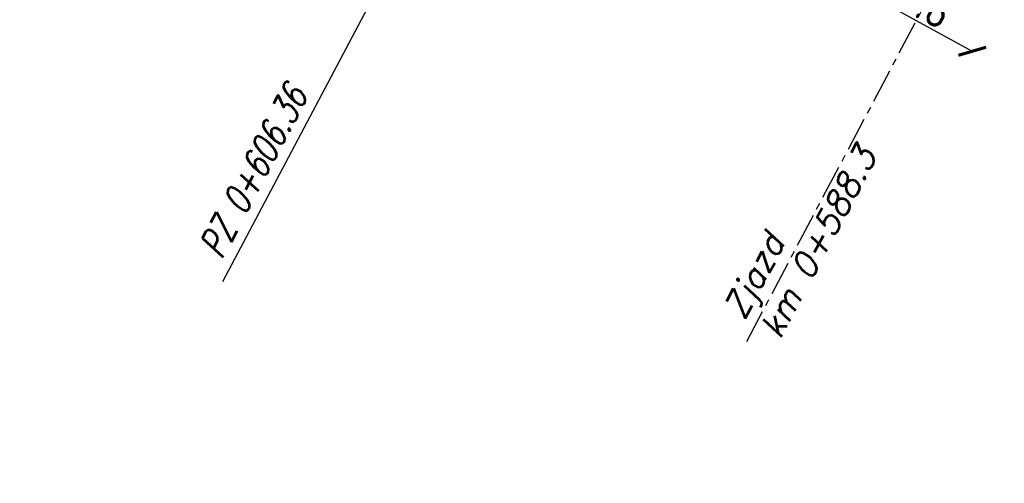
# Model space of a CAD drawing. Header units: metres. Extents: x 8431043 to 8456388, y 5766167 to 5771876.
# Tile 20 of 29: x 8433906 to 8433942, y 5770357 to 5770374. Entities that reach past the tile are written whole.
import ezdxf

# ---------------------------------------------------------------- set-up
doc = ezdxf.new("R2010")
doc.units = ezdxf.units.M
doc.linetypes.add('CENTER', pattern=[2, 1.25, -0.25, 0.25, -0.25])
doc.linetypes.add('CIĄGŁA', pattern=[0])
doc.layers.add('brud', color=255, linetype='CIĄGŁA', lineweight=30)
doc.layers.add('WYMIARY', color=253, linetype='Continuous', lineweight=13)
for name, color, linetype in [('C-DROGI-SYTUACJA-ETYKIETY', 1, 'Continuous'), ('S-5_opis_pkt_geometrycznych', 20, 'Continuous'), ('S-5_opis_Zjazd_ist_L', 7, 'Continuous')]:
    doc.layers.add(name, color=color, linetype=linetype)
doc.styles.add('! rom po 1.8mm', font='romans.shx', dxfattribs={"width": 0.75, "oblique": 15})
doc.styles.add('! romans poch 1.8 mm szer 1', font='romans.shx', dxfattribs={"oblique": 15, "height": 1.8})
doc.styles.add('ISOCP', font='geniso.shx')
doc.styles.add('własny_500', font='isocp.shx', dxfattribs={"width": 0.9, "height": 1.2})
doc.dimstyles.new('kopia własny 500', dxfattribs={"dimtxt": 1.2, "dimasz": 0.8, "dimexe": 0.1795, "dimexo": 0.0625, "dimgap": 0.09, "dimtad": 3, "dimdec": 1, "dimzin": 0, "dimdsep": 46, "dimtxsty": 'własny_500', "dimblk": 'ARCHTICK', "dimcen": 0.09, "dimaunit": 2, "dimadec": 4, "dimazin": 0, "dimtfac": 1, "dimtdec": 1, "dimtofl": 0, "dimtmove": 2, "dimatfit": 3, "dimldrblk": 'ARCHTICK', "dimfxl": 1, "dimtolj": 1, "dimtzin": 0, "dimarcsym": 0})

# ---------------------------------------------------------------- blocks, each defined once
blk = doc.blocks.new('_ARCHTICK')
at = {"color": 0, "linetype": 'ByBlock', "const_width": 0.15}
blk.add_lwpolyline([(-0.5, -0.5), (0.5, 0.5)], dxfattribs=at)
blk = doc.blocks.new('*D72')
at = {"layer": 'Defpoints', "color": 0, "transparency": 16777216}
for p in [(8433937.918, 5770376.806), (8433942.088, 5770374.516), (8433941.181, 5770372.865)]:
    blk.add_point(p, dxfattribs=at)
at = {"layer": 'WYMIARY', "color": 0, "lineweight": -2, "transparency": 16777216}
blk.add_line((8433937.011, 5770375.155), (8433941.181, 5770372.865), dxfattribs=at)
at = {"layer": 'WYMIARY', "color": 0, "lineweight": -2, "transparency": 16777216, "xscale": 0.75, "yscale": 0.75, "zscale": 0.75}
for p, rotation in [((8433937.011, 5770375.155), 151.2252753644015), ((8433941.181, 5770372.865), 331.2252753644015)]:
    blk.add_blockref('_ARCHTICK', p, dxfattribs=dict(at, rotation=rotation))
at = {"layer": 'WYMIARY', "color": 0, "transparency": 16777216, "insert": (8433939.44, 5770374.637), "char_height": 1.25, "attachment_point": 5, "rotation": 331.2253, "style": 'ISOCP'}
blk.add_mtext('\\A1;4.8', dxfattribs=at)
blk = doc.blocks.new('*D74')
at = {"layer": 'Defpoints', "color": 0, "transparency": 16777216}
for p in [(8434749.828, 5771876.32), (8434750.943, 5771875.576), (8432377.706, 5768319.94)]:
    blk.add_point(p, dxfattribs=at)
at = {"layer": 'WYMIARY', "color": 0, "lineweight": -2, "transparency": 16777216}
blk.add_line((8432378.821, 5768319.196), (8434750.943, 5771875.576), dxfattribs=at)
at = {"layer": 'WYMIARY', "color": 0, "lineweight": -2, "transparency": 16777216, "xscale": 0.75, "yscale": 0.75, "zscale": 0.75}
for p, rotation in [((8434750.943, 5771875.576), 56.2965312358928), ((8432378.821, 5768319.196), 236.2965312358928)]:
    blk.add_blockref('_ARCHTICK', p, dxfattribs=dict(at, rotation=rotation))
at = {"layer": 'WYMIARY', "color": 0, "transparency": 16777216, "insert": (8433564.287, 5770097.783), "char_height": 1.25, "attachment_point": 5, "rotation": 56.2965, "style": 'ISOCP'}
blk.add_mtext('\\A1;4274.9', dxfattribs=at)
blk = doc.blocks.new('dfff')
at = {"layer": 'S-5_opis_pkt_geometrycznych', "color": 20, "linetype": 'Continuous', "lineweight": -3}
blk.add_line((8433913.639, 5770364.397), (8433925.145, 5770386.164), dxfattribs=at)
at = {"layer": 'S-5_opis_pkt_geometrycznych', "color": 20, "linetype": 'Continuous', "lineweight": -3, "insert": (8433915.905, 5770371.698), "char_height": 1, "attachment_point": 3, "rotation": 62.1382, "style": '! rom po 1.8mm'}
blk.add_mtext('{\\C256;PZ 0+606.36}', dxfattribs=at)
blk = doc.blocks.new('dfggg')
at = {"layer": 'S-5_opis_Zjazd_ist_L', "color": 1, "linetype": 'CENTER', "lineweight": -3}
blk.add_line((8433940.005, 5770375.665), (8433932.774, 5770361.987), dxfattribs=at)
at = {"layer": 'S-5_opis_Zjazd_ist_L', "color": 1, "linetype": 'Continuous', "lineweight": -3, "insert": (8433933.049, 5770362.8), "char_height": 0.9, "attachment_point": 4, "rotation": 62.1382, "style": '! romans poch 1.8 mm szer 1'}
blk.add_mtext('Zjazd\\Pkm 0+588.3', dxfattribs=at)

msp = doc.modelspace()

# ---------------------------------------------------------------- block references
at = {"layer": 'brud', "color": 4, "lineweight": 35}
msp.add_blockref('dfff', (0, 0), dxfattribs=at)
at = {"layer": 'C-DROGI-SYTUACJA-ETYKIETY'}
msp.add_blockref('dfggg', (0, 0), dxfattribs=at)

# ---------------------------------------------------------------- dimensions: what is measured, and where the dimension line sits
at = {"layer": 'WYMIARY', "color": 5}
for p1, p2, distance, picture, middle in [((8432377.706, 5768319.94), (8434749.828, 5771876.32), -1.34, '*D74', (8433564.287, 5770097.783)), ((8433937.918, 5770376.806), (8433942.088, 5770374.516), -1.884, '*D72', (8433939.44, 5770374.637))]:
    dim = msp.add_aligned_dim(p1=p1, p2=p2, distance=distance, dimstyle='kopia własny 500', override={"dimtxt": 1.25, "dimasz": 0.75, "dimtxsty": 'ISOCP', "dimse1": 1, "dimse2": 1, "dimtmove": 1}, dxfattribs=at)
    dim.commit()
    dim.dimension.update_dxf_attribs({"geometry": picture, "text_midpoint": middle})

doc.saveas('drawing.dxf')
